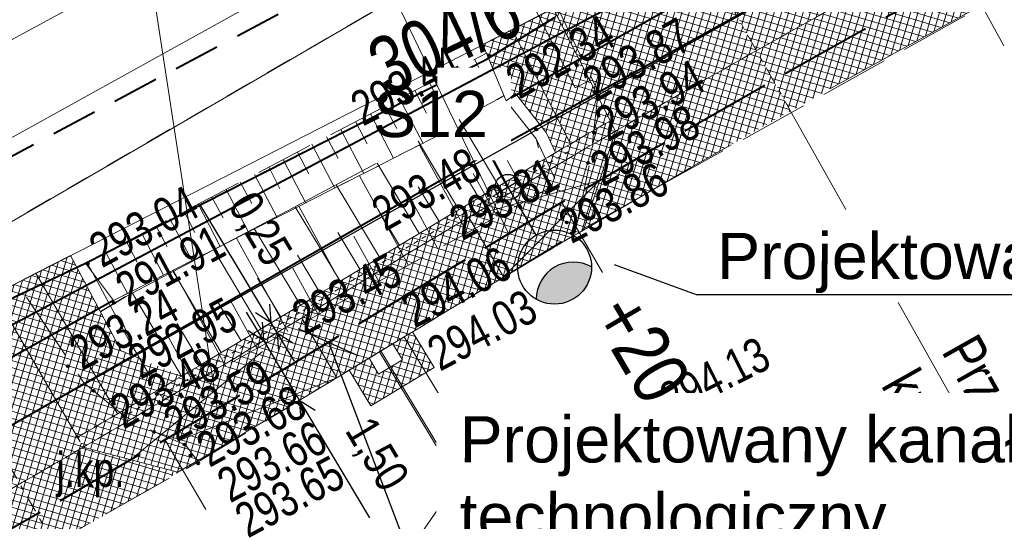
# Model space of a CAD drawing. Header units: metres. Extents: x 7437415 to 7437762, y 5556624 to 5556902.
# Tile 28 of 47: x 7437613 to 7437635, y 5556730 to 5556741. Entities that reach past the tile are written whole.
import ezdxf
from ezdxf import colors
from ezdxf.entities.mleader import LeaderData, LeaderLine
from ezdxf.math import Vec2, Vec3

# ---------------------------------------------------------------- set-up
doc = ezdxf.new("R2010")
doc.units = ezdxf.units.M
doc.header["$MEASUREMENT"] = 0
for name, pattern in [('0.5_0.5', [1.5, 0.5, -0.5, 0.5]), ('314-500', [2.5, 2, -0.5]), ('BUBZ01-500', [1.75, 1.25, -0.5]), ('DGN Style 2', [6.14715, 3.68829, -2.45886]), ('DGN Style 3', [8.60601, 6.14715, -2.45886]), ('DGN Style 4', [0.717182, 0.358367, -0.179184, 0.000447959, -0.179184]), ('EGBU01-500', [1, 0.5, -0.5]), ('KTCR02-500', [1.5, 1, -0.5]), ('KTJZ01-500', [2, 1.5, -0.5])]:
    doc.linetypes.add(name, pattern=pattern)
doc.layers.get('0').update_dxf_attribs({"color": 250, "lineweight": 5})
for name, color, linetype, lineweight in [('!!_robocza', 2, 'Continuous', 30), ('521-Kierunek linii-STPOW', 7, 'Continuous', 5), ('BUBZ01', 250, 'Continuous', 5), ('BUIB02_01', 250, 'Continuous', 5), ('BUIB05_01', 250, 'Continuous', 5), ('BUUD02_01', 250, 'Continuous', 5), ('D_balustrada', 7, '0.5_0.5', 20), ('D_kilometraz', 7, 'Continuous', 13), ('D_krawedz swobodna jezdni', 7, 'DGN Style 2', 20), ('D_kraweznik', 7, 'Continuous', 20), ('D_kraweznik obnizony', 7, 'DGN Style 2', 20), ('D_obrzeze', 7, 'Continuous', 20), ('D_odwodnienie liniowe_wpust', 36, 'Continuous', 20), ('D_opis trasy', 7, 'Continuous', 13), ('D_opisy', 7, 'Continuous', 13), ('D_osie', 1, 'DGN Style 4', 20), ('D_plantowanie', 102, 'DGN Style 2', 20), ('D_pobocze', 7, 'Continuous', 13), ('D_rampa', 7, 'DGN Style 2', 20), ('D_skarpa', 7, 'DGN Style 3', 20), ('D_skarpa-symbol', 7, 'Continuous', 20), ('D_wymiary', 7, 'Continuous', 13), ('D_zakres', 7, 'DGN Style 2', 13), ('DS_chodniki', 4, 'Continuous', 0), ('DS_nawierzchnia bitumiczna odtworzenie', 252, 'Continuous', 0), ('DS_pobocze', 1, 'Continuous', 0), ('DS_zjazdy kostka', 30, 'Continuous', 0), ('EGBD03', 250, 'Continuous', 5), ('EGBU01', 250, 'Continuous', 5), ('Elektryka_kanalizacja_technologiczna', 1, '314-500', 40), ('Elektryka_opisy_kabli', 7, 'Continuous', 13), ('Elektryka_opisy_slupow', 6, 'Continuous', 13), ('Elektryka_oswietlenie_zewnetrzne', 1, 'Continuous', 30), ('ELEKTRYKA_TRASY', 1, 'Continuous', 40), ('KTJZ01', 250, 'Continuous', 5), ('KTKR01', 250, 'Continuous', 5), ('KTOK05_01', 250, 'Continuous', 5), ('MPZP', 250, 'Continuous', 5), ('punkt wysokościowy sztuczny', 7, 'Continuous', 5), ('RTPW01', 250, 'Continuous', 5), ('RTPW02', 250, 'Continuous', 5), ('rzedne dla projektanta', 250, 'Continuous', 5), ('SUPT01', 250, 'Continuous', 5), ('SUPT_01', 250, 'Continuous', 5)]:
    doc.layers.add(name, color=color, linetype=linetype, lineweight=lineweight)
doc.layers.add('DS_niwelowanie', color=7, linetype='Continuous', lineweight=0, true_color=0x009c00)
doc.styles.add('ROMANS', font='arial.ttf', dxfattribs={"width": 0.8})
doc.styles.get("Standard").update_dxf_attribs({"font": 'txt.shx', "width": 0.75})
doc.styles.add('STYL_ARIAL', font='simplex.shx', dxfattribs={"width": 0.75, "oblique": 0.1})
doc.styles.add('Style-Arial Narrow', font='ARIALN.TTF')
doc.linetypes.add('KTOK05_01-500', pattern='A,3.75,[13,dgnlstyle-rozp_2015.shx,S=0.002778,R=0,X=0,Y=0],3.75', length=7.5)
doc.dimstyles.new('1-500', dxfattribs={"dimscale": 10, "dimtxt": 0.2, "dimasz": 0.07, "dimexe": 0, "dimexo": 0, "dimgap": 0.05, "dimtad": 1, "dimdec": 1, "dimzin": 0, "dimtxsty": 'ROMANS', "dimblk": 'ARCHTICK', "dimcen": 0.1, "dimclrt": 256, "dimadec": 0, "dimazin": 0, "dimtfac": 0.666667, "dimtdec": 1, "dimtofl": 0, "dimtmove": 1, "dimatfit": 2, "dimfxl": 0, "dimtolj": 1, "dimtzin": 0, "dimarcsym": 0})

# ---------------------------------------------------------------- blocks, each defined once
blk = doc.blocks.new('PW02')
at = {"layer": 'punkt wysokościowy sztuczny', "linetype": 'Continuous', "lineweight": 13}
h = blk.add_hatch(color=0, dxfattribs=at)
edge = h.paths.add_edge_path()
edge.add_arc((0, 0), 0.45, 0, 360)
blk = doc.blocks.new('521')
at = {"layer": '521-Kierunek linii-STPOW', "color": 30, "linetype": 'Continuous', "lineweight": 13}
for p, q in [((42.5, 0), (35.43, 7.07)), ((7.5, 0), (57.5, 0)), ((29.57, 0), (22.5, -7.07))]:
    blk.add_line(p, q, dxfattribs=at)
blk = doc.blocks.new('_None')
blk = doc.blocks.new('_Oblique')
at = {"color": 0, "linetype": 'ByBlock', "lineweight": -2}
blk.add_line((-5, -5), (5, 5), dxfattribs=at)
blk = doc.blocks.new('slup_oswietleniowy_3')
h = blk.add_hatch(color=256)
h.dxf.hatch_style = 1
h.paths.add_polyline_path([(3, -0.866, 0.267949), (3.5, 0, 0.267949), (3, 0.866, 0.57735)])
for p, q in [((0, 0.35), (0, -0.35)), ((-0.35, 0), (1.5, 0))]:
    blk.add_line(p, q)
for centre, radius in [((2.5, 0), 1), ((0, 0), 0.35)]:
    blk.add_circle(centre, radius)
blk.add_arc((3.5, 0), 1, 120, 240)
blk = doc.blocks.new('TerminatorOpen')
at = {"color": 0, "linetype": 'ByBlock', "lineweight": -2}
for q in [(-1, 0.5), (-1, 0), (-1, -0.5)]:
    blk.add_line((0, 0), q, dxfattribs=at)
blk = doc.blocks.new('*D50')
at = {"layer": 'D_wymiary', "color": 0, "lineweight": -2}
for p, q in [((7437618.546, 5556733.961), (7437618.361, 5556734.27)), ((7437618.676, 5556733.619), (7437618.576, 5556733.559)), ((7437618.731, 5556733.652), (7437619.501, 5556732.365)), ((7437619.447, 5556732.332), (7437619.347, 5556732.272)), ((7437619.686, 5556732.056), (7437621.022, 5556729.825))]:
    blk.add_line(p, q, dxfattribs=at)
at = {"layer": 'Defpoints', "color": 0}
for p in [(7437618.831, 5556733.712), (7437618.731, 5556733.652), (7437619.601, 5556732.425)]:
    blk.add_point(p, dxfattribs=at)
at = {"layer": 'D_wymiary', "color": 0, "lineweight": -2, "xscale": 0.36, "yscale": 0.36, "zscale": 0.36}
for p, rotation in [((7437618.731, 5556733.652), 300.9093945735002), ((7437619.501, 5556732.365), 120.9093945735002)]:
    blk.add_blockref('TerminatorOpen', p, dxfattribs=dict(at, rotation=rotation))
at = {"layer": 'D_wymiary', "insert": (7437621.138, 5556731.174), "char_height": 0.72, "attachment_point": 5, "rotation": 300.9094, "style": 'Style-Arial Narrow'}
blk.add_mtext('1,50', dxfattribs=at)
blk = doc.blocks.new('*D54')
at = {"layer": 'D_wymiary', "color": 0, "lineweight": -2}
for p, q in [((7437618.704, 5556734.347), (7437617.349, 5556736.606)), ((7437618.853, 5556734.016), (7437618.735, 5556733.946)), ((7437619.018, 5556733.824), (7437618.89, 5556734.039)), ((7437618.981, 5556733.802), (7437618.864, 5556733.732)), ((7437619.203, 5556733.515), (7437619.389, 5556733.207))]:
    blk.add_line(p, q, dxfattribs=at)
at = {"layer": 'Defpoints', "color": 0}
for p in [(7437619.007, 5556734.109), (7437619.136, 5556733.895), (7437619.018, 5556733.824)]:
    blk.add_point(p, dxfattribs=at)
at = {"layer": 'D_wymiary', "color": 0, "lineweight": -2, "xscale": 0.36, "yscale": 0.36, "zscale": 0.36}
for p, rotation in [((7437618.89, 5556734.039), 300.9678486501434), ((7437619.018, 5556733.824), 120.9678486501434)]:
    blk.add_blockref('TerminatorOpen', p, dxfattribs=dict(at, rotation=rotation))
at = {"layer": 'D_wymiary', "insert": (7437618.609, 5556736.046), "char_height": 0.72, "attachment_point": 5, "rotation": 300.9678, "style": 'Style-Arial Narrow'}
blk.add_mtext('0,25', dxfattribs=at)

msp = doc.modelspace()

# ---------------------------------------------------------------- hatches: boundary and pattern name
at = {"layer": 'DS_chodniki', "lineweight": 9}
h = msp.add_hatch(dxfattribs=at)
h.set_pattern_fill('CROSSHATCH', color=252, style=0, pattern_type=2)
h.set_pattern_definition([(73.4667, (7437618.72643, 5556732.85303), (-0.1437982, 0.0426858), []), (343.4667, (7437618.72643, 5556732.85303), (0.0426858, 0.1437982), [])])
h.paths.add_polyline_path([(7437621.772, 5556733.735, -0.003761), (7437625.649, 5556736.045), (7437626.346, 5556738.186, 0.005157), (7437620.995, 5556735.017), (7437620.457, 5556734.691, -0.004697), (7437614.826, 5556731.35), (7437616.872, 5556730.808, 0.00345), (7437621.022, 5556733.28), (7437621.234, 5556733.409), (7437621.267, 5556733.428), (7437621.523, 5556733.584)])
at = {"layer": 'DS_nawierzchnia bitumiczna odtworzenie', "lineweight": 9}
h = msp.add_hatch(dxfattribs=at)
h.set_pattern_fill('CROSSHATCH', color=252, style=0, pattern_type=2)
h.set_pattern_definition([(73.467, (7437622.13921, 5556733.07704), (-0.143798, 0.042686), []), (343.467, (7437622.13921, 5556733.07704), (0.042686, 0.143798), [])])
h.paths.add_polyline_path([(7437620.582, 5556733.014), (7437621.049, 5556732.244), (7437622.417, 5556733.073), (7437621.951, 5556733.843, 0.000174), (7437621.772, 5556733.735), (7437621.523, 5556733.584), (7437621.523, 5556733.584), (7437621.731, 5556733.242), (7437621.217, 5556732.931), (7437621.01, 5556733.273), (7437621.01, 5556733.273, -0.000357)])
at = {"layer": 'DS_niwelowanie', "lineweight": 9}
h = msp.add_hatch(dxfattribs=at)
h.set_pattern_fill('CROSSHATCH', color=252, style=0, pattern_type=2)
h.set_pattern_definition([(73.467, (7437624.73887, 5556738.88481), (-0.143798, 0.042686), []), (343.467, (7437624.73887, 5556738.88481), (0.042686, 0.143798), [])])
h.paths.add_polyline_path([(7437625.367, 5556737.907), (7437624.106, 5556740.385), (7437623.471, 5556740.06), (7437623.98, 5556738.84), (7437624.176, 5556738.995), (7437624.844, 5556738.152), (7437625.046, 5556737.719, -0.000308)])
h = msp.add_hatch(dxfattribs=at)
h.set_pattern_fill('CROSSHATCH', color=252, style=0, pattern_type=2)
h.set_pattern_definition([(73.467, (7437615.52929, 5556732.68103), (-0.143798, 0.042686), []), (343.467, (7437615.52929, 5556732.68103), (0.042686, 0.143798), [])])
h.paths.add_polyline_path([(7437616.951, 5556732.885), (7437615.646, 5556733.437), (7437614.546, 5556735.493), (7437613.799, 5556735.11), (7437615.564, 5556732.07, 0.001155)])
at = {"layer": 'DS_pobocze', "lineweight": 9}
h = msp.add_hatch(dxfattribs=at)
h.set_pattern_fill('CROSSHATCH', color=252, style=0, pattern_type=2)
h.set_pattern_definition([(73.467, (7437625.4091, 5556738.72291), (-0.143798, 0.042686), []), (343.467, (7437625.4091, 5556738.72291), (0.042686, 0.143798), [])])
h.paths.add_polyline_path([(7437626.233, 5556738.409), (7437624.996, 5556740.841), (7437624.106, 5556740.385), (7437625.367, 5556737.907, -0.00083)])
h = msp.add_hatch(dxfattribs=at)
h.set_pattern_fill('CROSSHATCH', color=252, style=0, pattern_type=2)
h.set_pattern_definition([(73.4667, (7437615.63495, 5556731.96676), (-0.1437982, 0.0426858), []), (343.4667, (7437615.63495, 5556731.96676), (0.0426858, 0.1437982), [])])
h.paths.add_polyline_path([(7437622.954, 5556736.486), (7437622.954, 5556736.485), (7437622.954, 5556736.486, 0.002019), (7437620.865, 5556735.231), (7437620.811, 5556735.198), (7437620.383, 5556734.939), (7437620.327, 5556734.905, -0.004697), (7437614.7, 5556731.566), (7437614.826, 5556731.35, 0.004697), (7437620.457, 5556734.691), (7437620.995, 5556735.017, -0.005157), (7437626.346, 5556738.186), (7437626.233, 5556738.409, 0.00315)])
h = msp.add_hatch(dxfattribs=at)
h.set_pattern_fill('CROSSHATCH', color=252, style=0, pattern_type=2)
h.set_pattern_definition([(73.467, (7437614.97035, 5556732.49711), (-0.143798, 0.042686), []), (343.467, (7437614.97035, 5556732.49711), (0.042686, 0.143798), [])])
h.paths.add_polyline_path([(7437614.7, 5556731.566, 0.000718), (7437615.564, 5556732.07), (7437613.799, 5556735.11), (7437612.907, 5556734.654)])
at = {"layer": 'DS_zjazdy kostka', "lineweight": 9}
h = msp.add_hatch(dxfattribs=at)
h.set_pattern_fill('CROSSHATCH', color=252, style=0, pattern_type=2)
h.set_pattern_definition([(73.4667, (7437629.82497, 5556741.43704), (-0.143798, 0.042686), []), (343.4667, (7437629.82497, 5556741.43704), (0.042686, 0.143798), [])])
h.paths.add_polyline_path([(7437629.394, 5556739.925, -0.002909), (7437632.461, 5556741.628), (7437632.338, 5556741.846), (7437631.127, 5556743.978), (7437628.01, 5556742.383)])
h = msp.add_hatch(dxfattribs=at)
h.set_pattern_fill('CROSSHATCH', color=252, style=0, pattern_type=2)
h.set_pattern_definition([(73.4667, (7437630.95998, 5556740.0536), (-0.1437982, 0.0426858), []), (343.4667, (7437630.95998, 5556740.0536), (0.0426858, 0.1437982), [])])
h.paths.add_polyline_path([(7437630.13, 5556738.618, -0.004664), (7437635.032, 5556741.317), (7437636.758, 5556742.247), (7437636.047, 5556743.567), (7437634.321, 5556742.638, 0.004664), (7437629.394, 5556739.925)])
h = msp.add_hatch(dxfattribs=at)
h.set_pattern_fill('CROSSHATCH', color=252, style=0, pattern_type=2)
h.set_pattern_definition([(73.4667, (7437627.60358, 5556740.15924), (-0.143798, 0.042686), []), (343.4667, (7437627.60358, 5556740.15924), (0.042686, 0.143798), [])])
h.paths.add_polyline_path([(7437626.346, 5556738.186, -0.002909), (7437629.394, 5556739.925), (7437628.01, 5556742.383), (7437624.996, 5556740.841), (7437626.233, 5556738.409)])
h = msp.add_hatch(dxfattribs=at)
h.set_pattern_fill('CROSSHATCH', color=252, style=0, pattern_type=2)
h.set_pattern_definition([(73.4667, (7437628.31847, 5556738.4013), (-0.143798, 0.042686), []), (343.4667, (7437628.31847, 5556738.4013), (0.042686, 0.143798), [])])
h.paths.add_polyline_path([(7437626.346, 5556738.186), (7437625.649, 5556736.045, -0.004306), (7437630.13, 5556738.618), (7437629.394, 5556739.925, 0.002909)])
h = msp.add_hatch(dxfattribs=at)
h.set_pattern_fill('CROSSHATCH', color=252, style=0, pattern_type=2)
h.set_pattern_definition([(73.4667, (7437612.66252, 5556731.68678), (-0.143798, 0.042686), []), (343.4667, (7437612.66252, 5556731.68678), (0.042686, 0.143798), [])])
h.paths.add_polyline_path([(7437614.826, 5556731.35), (7437614.7, 5556731.566), (7437612.907, 5556734.654), (7437610.73, 5556733.54), (7437610.119, 5556733.2), (7437611.947, 5556729.984), (7437612.071, 5556729.767, 0.002279)])
h = msp.add_hatch(dxfattribs=at)
h.set_pattern_fill('CROSSHATCH', color=252, style=0, pattern_type=2)
h.set_pattern_definition([(73.467, (7437613.97886, 5556729.85095), (-0.143798, 0.042686), []), (343.467, (7437613.97886, 5556729.85095), (0.042686, 0.143798), [])])
h.paths.add_polyline_path([(7437614.198, 5556729.255, 0.002209), (7437616.872, 5556730.808), (7437614.826, 5556731.35, -0.00114), (7437613.45, 5556730.556)])
h = msp.add_hatch(dxfattribs=at)
h.set_pattern_fill('CROSSHATCH', color=252, style=0, pattern_type=2)
h.set_pattern_definition([(73.467, (7437612.971, 5556729.04775), (-0.143798, 0.042686), []), (343.467, (7437612.971, 5556729.04775), (0.042686, 0.143798), [])])
h.paths.add_polyline_path([(7437612.071, 5556729.767), (7437611.51, 5556727.726, 0.002209), (7437614.198, 5556729.255), (7437613.45, 5556730.556, -0.00114)])

# ---------------------------------------------------------------- linework, layer by layer
at = {"layer": '!!_robocza'}
msp.add_line((7437615.738, 5556734.598), (7437615.198, 5556734.274), dxfattribs=at)
at = {"layer": 'BUBZ01', "color": 7, "linetype": 'BUBZ01-500', "lineweight": 13, "flags": 128}
for points in [[(7437615.48, 5556734.52), (7437614.87, 5556735.33), (7437623.55, 5556739.87), (7437623.98, 5556738.84), (7437615.48, 5556734.52)], [(7437623.98, 5556738.84), (7437624.63, 5556738.02), (7437624.9, 5556736.95), (7437616.56, 5556732.38), (7437615.9, 5556733.52), (7437615.48, 5556734.52), (7437623.98, 5556738.84)]]:
    msp.add_lwpolyline(points, close=True, dxfattribs=at)
at = {"layer": 'BUBZ01', "color": 7, "linetype": 'Continuous', "lineweight": 13, "flags": 128}
for points in [[(7437623.29, 5556739.74), (7437623.55, 5556739.24)], [(7437622.97, 5556739.56), (7437623.48, 5556738.59)], [(7437622.32, 5556739.23), (7437622.83, 5556738.25)], [(7437622.64, 5556739.39), (7437622.9, 5556738.91)], [(7437622, 5556739.06), (7437622.25, 5556738.57)], [(7437621.67, 5556738.89), (7437622.18, 5556737.92)], [(7437621.04, 5556738.56), (7437621.54, 5556737.6)], [(7437621.35, 5556738.72), (7437621.61, 5556738.24)], [(7437624.46, 5556736.71), (7437623.44, 5556738.57)], [(7437620.72, 5556738.39), (7437620.97, 5556737.91)], [(7437620.4, 5556738.22), (7437620.9, 5556737.27)], [(7437620.09, 5556738.06), (7437620.34, 5556737.59)], [(7437619.46, 5556737.73), (7437619.71, 5556737.26)], [(7437619.77, 5556737.9), (7437620.27, 5556736.95)], [(7437623.14, 5556735.98), (7437622.1, 5556737.88)], [(7437619.15, 5556737.57), (7437619.64, 5556736.63)], [(7437618.84, 5556737.41), (7437619.08, 5556736.94)], [(7437618.22, 5556737.08), (7437618.47, 5556736.62)], [(7437618.53, 5556737.25), (7437619.02, 5556736.32)], [(7437621.86, 5556735.29), (7437620.8, 5556737.22)], [(7437623.78, 5556736.34), (7437623.26, 5556737.27)], [(7437617.92, 5556736.92), (7437618.4, 5556736)], [(7437617.61, 5556736.76), (7437617.85, 5556736.31)], [(7437617.01, 5556736.45), (7437617.24, 5556735.99)], [(7437617.31, 5556736.61), (7437617.79, 5556735.69)], [(7437620.57, 5556734.58), (7437619.49, 5556736.56)], [(7437622.5, 5556735.64), (7437621.98, 5556736.6)], [(7437616.7, 5556736.29), (7437617.18, 5556735.38)], [(7437616.4, 5556736.13), (7437616.64, 5556735.68)], [(7437615.76, 5556735.79), (7437615.99, 5556735.35)], [(7437616.09, 5556735.97), (7437616.56, 5556735.07)], [(7437619.25, 5556733.85), (7437618.14, 5556735.87)], [(7437621.22, 5556734.93), (7437620.68, 5556735.91)], [(7437615.31, 5556735.56), (7437615.78, 5556734.67)], [(7437617.9, 5556733.11), (7437616.77, 5556735.18)], [(7437619.91, 5556734.22), (7437619.36, 5556735.22)], [(7437618.58, 5556733.49), (7437618.02, 5556734.51)], [(7437617.21, 5556732.74), (7437616.64, 5556733.78)]]:
    msp.add_lwpolyline(points, dxfattribs=at)
at = {"layer": 'BUIB02_01', "color": 7, "linetype": 'Continuous', "lineweight": 13}
msp.add_line((7437614.924, 5556735.315), (7437615.866, 5556733.555), dxfattribs=at)
at = {"layer": 'BUIB02_01', "color": 7, "linetype": 'Continuous', "lineweight": 13, "flags": 128}
msp.add_lwpolyline([(7437623.98, 5556738.84), (7437624.63, 5556738.02), (7437625.03, 5556737.16)], dxfattribs=at)
at = {"layer": 'BUIB05_01', "color": 7, "linetype": 'Continuous', "lineweight": 40}
for p, q in [((7437638.72, 5556747.18), (7437623.98, 5556738.84)), ((7437615.48, 5556734.52), (7437609, 5556730.91))]:
    msp.add_line(p, q, dxfattribs=at)
at = {"layer": 'BUUD02_01', "color": 7, "linetype": 'Continuous', "lineweight": 13, "flags": 128}
for points in [[(7437620.78, 5556748.37), (7437625.47, 5556739.12)], [(7437621.09, 5556748.52), (7437625.79, 5556739.28)], [(7437625.47, 5556739.12), (7437625.79, 5556739.28)]]:
    msp.add_lwpolyline(points, dxfattribs=at)
at = {"layer": 'D_kilometraz', "flags": 128}
for points in [[(7437634.746, 5556740.026), (7437633.911, 5556741.564)], [(7437626.065, 5556735.13), (7437625.18, 5556736.639)], [(7437617.479, 5556730.004), (7437616.593, 5556731.514)]]:
    msp.add_lwpolyline(points, dxfattribs=at)
at = {"layer": 'D_krawedz swobodna jezdni'}
for p, q in [((7437625.649, 5556736.045), (7437626.346, 5556738.186)), ((7437612.907, 5556734.654), (7437614.826, 5556731.35)), ((7437616.872, 5556730.808), (7437614.826, 5556731.35))]:
    msp.add_line(p, q, dxfattribs=at)
at = {"layer": 'D_kraweznik'}
msp.add_line((7437621.234, 5556733.409), (7437621.772, 5556733.735), dxfattribs=at)
at = {"layer": 'D_kraweznik', "extrusion": (0, 0, -1)}
msp.add_arc((-7437777.277, 5556477.184), 300, 58.77848, 59.64038, dxfattribs=at)
at = {"layer": 'D_kraweznik'}
msp.add_arc((7437439.812, 5557032.718), 350, 300.39004, 301.22152, dxfattribs=at)
at = {"layer": 'D_kraweznik obnizony', "extrusion": (0, 0, -1)}
msp.add_arc((-7437777.277, 5556477.184), 300, 59.64038, 61.69603, dxfattribs=at)
at = {"layer": 'D_kraweznik obnizony'}
msp.add_arc((7437439.812, 5557032.718), 350, 299.37761, 300.39004, dxfattribs=at)
at = {"layer": 'D_obrzeze'}
for p, q in [((7437624.996, 5556740.841), (7437626.346, 5556738.186)), ((7437620.457, 5556734.691), (7437620.995, 5556735.017))]:
    msp.add_line(p, q, dxfattribs=at)
msp.add_arc((7437439.812, 5557032.718), 348.5, 298.39337, 301.22152, dxfattribs=at)
at = {"layer": 'D_odwodnienie liniowe_wpust', "flags": 128}
msp.add_lwpolyline([(7437621.217, 5556732.931), (7437621.731, 5556733.242), (7437621.523, 5556733.584), (7437621.01, 5556733.273), (7437621.217, 5556732.931)], close=True, dxfattribs=at)
at = {"layer": 'D_opis trasy'}
for p, q in [((7437623.41, 5556731.032), (7437628.823, 5556731.559)), ((7437622.924, 5556730.62), (7437620.867, 5556727.643))]:
    msp.add_line(p, q, dxfattribs=at)
at = {"layer": 'D_opis trasy', "flags": 128}
for points in [[(7437621.772, 5556733.735), (7437623.41, 5556731.032)], [(7437621.234, 5556733.409), (7437622.924, 5556730.62)], [(7437628.823, 5556731.559), (7437633.361, 5556724.073)]]:
    msp.add_lwpolyline(points, dxfattribs=at)
at = {"layer": 'D_opisy'}
for p, q in [((7437630.13, 5556738.618), (7437644.67, 5556712.784)), ((7437621.266, 5556733.43), (7437629.508, 5556719.832))]:
    msp.add_line(p, q, dxfattribs=at)
at = {"layer": 'D_opisy', "flags": 128}
msp.add_lwpolyline([(7437617.73, 5556732.149), (7437616.253, 5556741.781), (7437601.909, 5556734.004), (7437610.566, 5556728.1)], dxfattribs=at)
at = {"layer": 'D_osie'}
for p, q in [((7437628.01, 5556742.383), (7437630.13, 5556738.618)), ((7437614.198, 5556729.255), (7437611.513, 5556733.927))]:
    msp.add_line(p, q, dxfattribs=at)
at = {"layer": 'D_plantowanie'}
for p, q in [((7437624.106, 5556740.385), (7437623.471, 5556740.06)), ((7437624.844, 5556738.152), (7437625.046, 5556737.719))]:
    msp.add_line(p, q, dxfattribs=at)
at = {"layer": 'D_plantowanie', "flags": 128}
msp.add_lwpolyline([(7437613.799, 5556735.11), (7437614.546, 5556735.493), (7437615.646, 5556733.437), (7437616.951, 5556732.885)], dxfattribs=at)
at = {"layer": 'D_pobocze', "flags": 128}
msp.add_lwpolyline([(7437612.907, 5556734.654), (7437613.799, 5556735.11), (7437615.564, 5556732.07)], dxfattribs=at)
at = {"layer": 'D_rampa'}
for p, q in [((7437623.165, 5556736.328), (7437625.998, 5556737.116)), ((7437625.998, 5556737.116), (7437623.923, 5556735.034)), ((7437623.923, 5556735.034), (7437623.165, 5556736.328)), ((7437615.849, 5556731.079), (7437619.563, 5556734.125)), ((7437620.311, 5556732.851), (7437619.563, 5556734.125)), ((7437620.311, 5556732.851), (7437615.849, 5556731.079))]:
    msp.add_line(p, q, dxfattribs=at)
at = {"layer": 'D_skarpa-symbol', "flags": 128}
for points in [[(7437621.239, 5556735.456), (7437620.297, 5556737.021)], [(7437622.525, 5556736.229), (7437622.076, 5556736.978)], [(7437620.383, 5556734.939), (7437619.409, 5556736.55)], [(7437621.668, 5556735.714), (7437621.204, 5556736.485)], [(7437619.527, 5556734.423), (7437618.527, 5556736.082)], [(7437620.811, 5556735.198), (7437620.332, 5556735.992)], [(7437618.67, 5556733.907), (7437617.649, 5556735.616)], [(7437619.955, 5556734.681), (7437619.462, 5556735.499)], [(7437617.811, 5556733.396), (7437616.768, 5556735.148)], [(7437619.098, 5556734.165), (7437618.593, 5556735.007)], [(7437616.951, 5556732.885), (7437615.889, 5556734.682)], [(7437618.24, 5556733.651), (7437617.725, 5556734.517)], [(7437617.381, 5556733.14), (7437616.855, 5556734.028)]]:
    msp.add_lwpolyline(points, dxfattribs=at)
at = {"layer": 'D_zakres', "flags": 128}
msp.add_lwpolyline([(7437620.582, 5556733.014), (7437621.049, 5556732.244), (7437622.417, 5556733.073), (7437621.951, 5556733.843)], dxfattribs=at)
at = {"layer": 'EGBD03', "color": 96, "linetype": 'Continuous', "lineweight": 13, "flags": 128}
for points in [[(7437610.22, 5556734.46), (7437630.48, 5556746.22)], [(7437631.6, 5556744.22), (7437610.73, 5556733.54)]]:
    msp.add_lwpolyline(points, dxfattribs=at)
at = {"layer": 'EGBU01', "color": 96, "linetype": 'EGBU01-500', "lineweight": 13, "flags": 128}
for points in [[(7437610.22, 5556734.46), (7437630.48, 5556746.22)], [(7437630.48, 5556746.22), (7437610.22, 5556734.46)]]:
    msp.add_lwpolyline(points, dxfattribs=at)
at = {"layer": 'Elektryka_kanalizacja_technologiczna', "extrusion": (0, 0, -1)}
msp.add_arc((-7437794.519, 5556448.494), 334.223, 58.80006, 62.54863, dxfattribs=at)
at = {"layer": 'Elektryka_kanalizacja_technologiczna'}
for centre, radius, start, end in [((7437435.823, 5557039.464), 357.087, 300.3946, 301.30874), ((7437418.516, 5557069.744), 391.962, 298.87475, 300.33737)]:
    msp.add_arc(centre, radius, start, end, dxfattribs=at)
at = {"layer": 'ELEKTRYKA_TRASY', "linetype": 'Continuous'}
for points in [[(7437624.016, 5556736.97), (7437623.608, 5556737.72), (7437647.306, 5556750.81), (7437647.715, 5556750.008)], [(7437600.555, 5556723.593), (7437600.216, 5556724.388), (7437623.608, 5556737.72), (7437624.016, 5556736.97)]]:
    msp.add_lwpolyline(points, dxfattribs=at)
at = {"layer": 'KTJZ01', "color": 7, "linetype": 'KTJZ01-500', "lineweight": 13, "flags": 128}
msp.add_lwpolyline([(7437625.46, 5556735.97), (7437625.8, 5556737.55), (7437625.97, 5556739.03), (7437625.05, 5556740.94)], dxfattribs=at)
msp.add_lwpolyline([(7437610.36, 5556732.56), (7437613.5, 5556734.74), (7437614.84, 5556732.74), (7437615.69, 5556732.04), (7437616.36, 5556731.68), (7437617.04, 5556731.4), (7437617.31, 5556731.03), (7437610.73, 5556727.32), (7437610.52, 5556727.76), (7437611.26, 5556730.17), (7437610.36, 5556732.56)], close=True, dxfattribs=at)
at = {"layer": 'KTKR01', "color": 7, "linetype": 'Continuous', "lineweight": 30, "flags": 128}
msp.add_lwpolyline([(7437745.592, 5556790.579), (7437726.23, 5556778.98), (7437695.47, 5556762.01), (7437674.41, 5556750.47), (7437664.08, 5556744.94), (7437648.13, 5556737.1), (7437639.91, 5556733.3), (7437636.91, 5556731.79), (7437624.22, 5556725.75)], dxfattribs=at)
at = {"layer": 'KTOK05_01', "color": 7, "linetype": 'KTOK05_01-500', "lineweight": 40, "flags": 128}
for points in [[(7437602.283, 5556754.159), (7437613.018, 5556734.451), (7437614.87, 5556735.33), (7437623.56, 5556739.74)], [(7437625.03, 5556740.64), (7437623.56, 5556739.74)]]:
    msp.add_lwpolyline(points, dxfattribs=at)
at = {"layer": 'rzedne dla projektanta', "color": 7, "linetype": 'Continuous', "lineweight": 40}
for centre in [(7437623.62, 5556739.81), (7437625.89, 5556739.03), (7437623.95, 5556738.96), (7437624.63, 5556738.22), (7437625.88, 5556738.15), (7437625.75, 5556737.5), (7437624.99, 5556736.93), (7437625.29, 5556736.21), (7437625.4, 5556735.98), (7437614.92, 5556735.32), (7437615.49, 5556734.47), (7437615.87, 5556733.55), (7437614.49, 5556733.1), (7437615.05, 5556732.57), (7437616.42, 5556732.5), (7437615.69, 5556732.04), (7437627.26, 5556732.1), (7437616.36, 5556731.68), (7437617.02, 5556731.41), (7437617.15, 5556731.17), (7437617.31, 5556731)]:
    msp.add_circle(centre, 0.0225, dxfattribs=at)
at = {"layer": 'SUPT_01', "color": 30, "linetype": 'Continuous', "lineweight": 13, "flags": 128}
msp.add_lwpolyline([(7437624.834, 5556744.449), (7437603.973, 5556732.899), (7437579.114, 5556719.1), (7437574.314, 5556716.425), (7437544.39, 5556702.175), (7437531.441, 5556696.093), (7437491.469, 5556686.466), (7437485.362, 5556685.024)], dxfattribs=at)

# ---------------------------------------------------------------- block references
at = {"layer": 'RTPW02', "color": 7, "linetype": 'Continuous', "lineweight": 13, "xscale": 0.1, "yscale": 0.1, "zscale": 0.1}
msp.add_blockref('PW02', (7437624.9, 5556736.95), dxfattribs=at)
at = {"layer": 'SUPT01', "color": 30, "linetype": 'Continuous', "lineweight": 13, "xscale": 0.1, "yscale": 0.1, "zscale": 0.1, "rotation": 31.355}
msp.add_blockref('521', (7437608.32, 5556734.44), dxfattribs=at)

# ---------------------------------------------------------------- texts
at = {"layer": 'D_kilometraz', "insert": (7437626.318, 5556734.498), "char_height": 1.2, "attachment_point": 4, "rotation": 300.3794, "line_spacing_factor": 1.6, "style": 'Style-Arial Narrow'}
msp.add_mtext('+20', dxfattribs=at)
at = {"layer": 'D_opis trasy', "insert": (7437633.363, 5556723.875), "char_height": 1.2, "attachment_point": 6, "rotation": 301.2215, "line_spacing_factor": 0.85, "style": 'Style-Arial Narrow'}
msp.add_mtext('PL\\Pkm 0+115.59', dxfattribs=at)
at = {"layer": 'D_opisy', "char_height": 0.9, "attachment_point": 1}
for s, insert, rotation in [('\\pt11;\\fArial|b0|i0|c238238|p39;Przebudowa zjazdu\\Pkm 0+125.27 (km 1+263.90, odc. ref. 050)', (7437634.17, 5556733.863), 299.3728), ('\\pt11;\\fArial|b0|i0|c238238|p39;Projektowany wpust\\Pkm 0+115', (7437624.657, 5556730.384), 301.2215)]:
    msp.add_mtext(s, dxfattribs=dict(at, insert=insert, rotation=rotation))
at = {"layer": 'EGBD03', "color": 96, "linetype": 'Continuous', "lineweight": 30, "insert": (7437621.417, 5556738.905), "char_height": 1.25, "attachment_point": 7, "rotation": 25.5859, "line_spacing_factor": 0.6}
msp.add_mtext('\\FWORKING_1250;\\H1x;\\W0.8;304/6', dxfattribs=at)
at = {"layer": 'KTJZ01', "color": 7, "linetype": 'Continuous', "lineweight": 13, "insert": (7437614.246, 5556730.266), "char_height": 0.75, "attachment_point": 7, "line_spacing_factor": 0.6}
msp.add_mtext('\\FWORKING_1250;\\H1x;\\W0.8;j.kp.', dxfattribs=at)
at = {"layer": 'RTPW01', "color": 7, "linetype": 'Continuous', "lineweight": 13, "insert": (7437623.037, 5556735.796), "char_height": 0.75, "attachment_point": 7, "rotation": 28.948, "line_spacing_factor": 0.6}
msp.add_mtext('\\FWORKING_1250;\\H1x;\\W0.8;293.81', dxfattribs=at)
at = {"layer": 'rzedne dla projektanta', "color": 7, "linetype": 'Continuous', "lineweight": 0, "char_height": 0.75, "attachment_point": 7, "line_spacing_factor": 0.6}
for s, insert, rotation in [('\\FWORKING_1250;\\H1x;\\W0.8; 292.34', (7437624.073, 5556738.742), 29.4738), ('\\FWORKING_1250;\\H1x;\\W0.8; 293.87', (7437625.735, 5556738.689), 29.4738), ('\\FWORKING_1250;\\H1x;\\W0.8; 293.44', (7437620.682, 5556738.17), 26.982), ('\\FWORKING_1250;\\H1x;\\W0.8; 293.94', (7437625.987, 5556737.835), 27.9211), ('\\FWORKING_1250;\\H1x;\\W0.8; 293.98', (7437625.878, 5556736.86), 27.9211), ('\\FWORKING_1250;\\H1x;\\W0.8; 293.48', (7437621.171, 5556735.885), 29.4738), ('\\FWORKING_1250;\\H1x;\\W0.8; 293.86', (7437625.198, 5556735.624), 27.9211), ('\\FWORKING_1250;\\H1x;\\W0.8; 293.04', (7437615.038, 5556735.1), 28.1703), ('\\FWORKING_1250;\\H1x;\\W0.8; 291.91', (7437615.608, 5556734.25), 28.1703), ('\\FWORKING_1250;\\H1x;\\W0.8; 294.06', (7437621.804, 5556733.798), 27.9211), ('\\FWORKING_1250;\\H1x;\\W0.8; 293.45', (7437619.43, 5556733.643), 28.3573), ('\\FWORKING_1250;\\H1x;\\W0.8; 293.24', (7437614.608, 5556732.88), 28.1703), ('\\FWORKING_1250;\\H1x;\\W0.8; 294.03', (7437622.354, 5556732.866), 27.9211), ('\\FWORKING_1250;\\H1x;\\W0.8; 292.95', (7437615.873, 5556732.69), 28.1703), ('\\FWORKING_1250;\\H1x;\\W0.8; 294.13', (7437627.373, 5556731.877), 26.8336), ('\\FWORKING_1250;\\H1x;\\W0.8; 293.48', (7437615.505, 5556731.61), 28.3573), ('\\FWORKING_1250;\\H1x;\\W0.8; 293.59', (7437616.652, 5556731.34), 28.3573), ('\\FWORKING_1250;\\H1x;\\W0.8; 293.68', (7437617.365, 5556730.787), 28.3573), ('\\FWORKING_1250;\\H1x;\\W0.8; 293.66', (7437617.813, 5556730.017), 28.3573), ('\\FWORKING_1250;\\H1x;\\W0.8; 293.65', (7437618.196, 5556729.258), 28.3573)]:
    msp.add_mtext(s, dxfattribs=dict(at, insert=insert, rotation=rotation))

# ---------------------------------------------------------------- dimensions: what is measured, and where the dimension line sits
at = {"layer": 'D_wymiary'}
for base, p1, p2, angle, picture, middle in [((7437619.018, 5556733.824), (7437619.007, 5556734.109), (7437619.136, 5556733.895), 300.9678, '*D54', (7437617.93, 5556735.638)), ((7437618.731, 5556733.652), (7437619.601, 5556732.425), (7437618.831, 5556733.712), 120.9094, '*D50', (7437620.458, 5556730.767))]:
    dim = msp.add_linear_dim(base=base, p1=p1, p2=p2, angle=angle, dimstyle='1-500', override={"dimscale": 1, "dimtxt": 0.72, "dimasz": 0.36, "dimexe": 0.18, "dimexo": 0.18, "dimgap": 0.36, "dimdec": 2, "dimzin": 3, "dimtxsty": 'Style-Arial Narrow', "dimblk": 'TerminatorOpen', "dimcen": 0.36, "dimtdec": 2, "dimtofl": 1, "dimtmove": 0, "dimatfit": 1, "dimfrac": 2, "dimtolj": 0, "dimtzin": 3}, dxfattribs=at)
    dim.commit()
    dim.dimension.update_dxf_attribs({"geometry": picture, "text_midpoint": middle, "dimtype": 160})

# ---------------------------------------------------------------- next in the draw order: texts
at = {"layer": 'Elektryka_opisy_slupow', "linetype": 'Continuous', "lineweight": 13, "insert": (7437623.58, 5556739.056), "char_height": 1, "width": 0.59056, "attachment_point": 3, "style": 'STYL_ARIAL', "bg_fill": 2}
msp.add_mtext('{\\fArial|b0|i0|c238|p34;\\W1;S12}', dxfattribs=at)

# ---------------------------------------------------------------- next in the draw order: linework, layer by layer
at = {"layer": '!!_robocza'}
msp.add_line((7437623.781, 5556738.87), (7437623.933, 5556738.952), dxfattribs=at)
at = {"layer": 'BUIB02_01', "color": 212, "linetype": 'Continuous', "lineweight": 40, "flags": 128}
msp.add_lwpolyline([(7437471.018, 5556680.168), (7437490.105, 5556682.798), (7437506.941, 5556685.963), (7437514.516, 5556687.29), (7437530.92, 5556693.586), (7437543.72, 5556699.172), (7437579.76, 5556716.205), (7437631.582, 5556743.722), (7437615.039, 5556772.576)], dxfattribs=at)
at = {"layer": 'D_balustrada', "ltscale": 0.1, "flags": 128}
msp.add_lwpolyline([(7437615.627, 5556731.962, 0.00398), (7437620.392, 5556734.798), (7437620.93, 5556735.124, -0.004333), (7437625.423, 5556737.795)], format="xyb", dxfattribs=at)
at = {"layer": 'D_obrzeze', "extrusion": (0, 0, -1)}
msp.add_arc((-7437777.277, 5556477.184), 301.5, 58.77848, 61.69603, dxfattribs=at)
at = {"layer": 'D_opisy', "flags": 128}
msp.add_lwpolyline([(7437643.339, 5556746.701), (7437633.122, 5556754.618), (7437618.777, 5556746.84), (7437624.045, 5556735.942)], dxfattribs=at)
at = {"layer": 'D_plantowanie'}
for p, q in [((7437623.471, 5556740.06), (7437623.98, 5556738.84)), ((7437623.98, 5556738.84), (7437624.176, 5556738.995)), ((7437624.176, 5556738.995), (7437624.844, 5556738.152))]:
    msp.add_line(p, q, dxfattribs=at)
at = {"layer": 'D_pobocze', "flags": 128}
msp.add_lwpolyline([(7437624.996, 5556740.841), (7437624.106, 5556740.385), (7437625.367, 5556737.907)], dxfattribs=at)
msp.add_lwpolyline([(7437614.7, 5556731.566, 0.004697), (7437620.327, 5556734.905), (7437620.865, 5556735.231, -0.005168), (7437626.233, 5556738.409)], format="xyb", dxfattribs=at)
at = {"layer": 'D_skarpa', "flags": 128}
msp.add_lwpolyline([(7437615.738, 5556734.598), (7437615.883, 5556734.678), (7437616.32, 5556734.91), (7437616.757, 5556735.143), (7437617.195, 5556735.375), (7437617.632, 5556735.607), (7437618.07, 5556735.839), (7437618.507, 5556736.071), (7437618.945, 5556736.304), (7437619.383, 5556736.536), (7437619.825, 5556736.771), (7437620.272, 5556737.008), (7437620.72, 5556737.246), (7437621.167, 5556737.483), (7437621.615, 5556737.721), (7437622.062, 5556737.958), (7437622.509, 5556738.195), (7437622.956, 5556738.433), (7437623.404, 5556738.67), (7437623.781, 5556738.87)], dxfattribs=at)
at = {"layer": 'D_skarpa-symbol', "flags": 128}
for points in [[(7437623.815, 5556736.994), (7437622.963, 5556738.436)], [(7437622.954, 5556736.485), (7437622.074, 5556737.964)], [(7437622.096, 5556735.971), (7437621.184, 5556737.492)], [(7437623.385, 5556736.74), (7437622.951, 5556737.47)]]:
    msp.add_lwpolyline(points, dxfattribs=at)
at = {"layer": 'KTJZ01', "color": 7, "linetype": 'KTJZ01-500', "lineweight": 13, "flags": 128}
msp.add_lwpolyline([(7437487.24, 5556665.88), (7437500.01, 5556668.65), (7437509.93, 5556671.34), (7437514.81, 5556672.66), (7437528.54, 5556677.57), (7437546.18, 5556685.08), (7437562.31, 5556693.39), (7437575.78, 5556700.17), (7437584.6, 5556705.2), (7437599.33, 5556712.79), (7437607.41, 5556717.03), (7437624.22, 5556725.75), (7437636.91, 5556731.79), (7437639.91, 5556733.3), (7437648.13, 5556737.1), (7437664.08, 5556744.94), (7437674.41, 5556750.47), (7437695.47, 5556762.01), (7437726.23, 5556778.98), (7437745.592, 5556790.579), (7437740.524, 5556799.89), (7437726.071, 5556794.065), (7437721.424, 5556793.261), (7437718.653, 5556793.684), (7437716.454, 5556794.853), (7437714.78, 5556796.65), (7437713.44, 5556798.18), (7437704.05, 5556814.76), (7437696.46, 5556806.77), (7437698.53, 5556806.84), (7437700.74, 5556806.26), (7437702.79, 5556804.94), (7437704.06, 5556803.16), (7437709.44, 5556793.77), (7437711.44, 5556790.12), (7437712.13, 5556787.63), (7437712.21, 5556785.35), (7437711.59, 5556783.66), (7437709.87, 5556781.76), (7437701.28, 5556777.09), (7437699.42, 5556776.48), (7437697.78, 5556776.19), (7437695.76, 5556776.41), (7437693.65, 5556777.51), (7437692.09, 5556778.89), (7437690.49, 5556781.22), (7437685.25, 5556778.28), (7437686.1, 5556775.03), (7437686.085, 5556773.72), (7437685.81, 5556772.51), (7437685.3, 5556771.32), (7437684.475, 5556769.98), (7437683.43, 5556768.68), (7437682.12, 5556767.23), (7437680.52, 5556765.9), (7437679.609, 5556765.424), (7437667.4, 5556758.73), (7437656.58, 5556752.94), (7437646.03, 5556747.24), (7437635.04, 5556741.31), (7437625.46, 5556735.97), (7437617.31, 5556731.03), (7437610.73, 5556727.32), (7437599.83, 5556721.28), (7437592.56, 5556717.41), (7437581.48, 5556711.39), (7437572.19, 5556706.38), (7437570.63, 5556705.57), (7437559.43, 5556699.57), (7437555.27, 5556697.37), (7437547.58, 5556693.6), (7437542.1, 5556690.99), (7437536.78, 5556688.64), (7437527.13, 5556684.56), (7437524.75, 5556685.69), (7437522.99, 5556687.15), (7437521.44, 5556689.45), (7437520.46, 5556691.39), (7437515.43, 5556689.51), (7437516.09, 5556686.202), (7437515.98, 5556684.5), (7437514.73, 5556681.38), (7437513.55, 5556680.28), (7437512.1, 5556679.32), (7437507.87, 5556678.13), (7437498.81, 5556675.82), (7437492.9, 5556674.29)], dxfattribs=at)
at = {"layer": 'MPZP', "color": 212, "linetype": 'KTCR02-500', "lineweight": 40, "flags": 128}
msp.add_lwpolyline([(7437738.295, 5556803.984), (7437715.191, 5556791.784), (7437661.349, 5556763.226), (7437574.511, 5556717.006), (7437530.05, 5556696.506), (7437525.798, 5556698.029), (7437514.19, 5556719.761)], dxfattribs=at)

# ---------------------------------------------------------------- next in the draw order: block references
at = {"layer": 'Elektryka_oswietlenie_zewnetrzne', "linetype": 'Continuous', "xscale": 0.8, "yscale": 0.8, "zscale": 0.001, "rotation": 300.3159171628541}
msp.add_blockref('slup_oswietleniowy_3', (7437624.016, 5556736.97), dxfattribs=at)

# ---------------------------------------------------------------- next in the draw order: leaders
at = {"layer": 'Elektryka_opisy_kabli', "linetype": 'Continuous', "lineweight": 13}
ml = msp.add_multileader_mtext('Standard', dxfattribs=at)
ml.set_content('{\\fArial|b0|i0|c238|p34;\\W1;Projektowany}', color=256, style='STYL_ARIAL')
ml.set_leader_properties()
ml.set_arrow_properties(name='NONE')
ml.build(insert=Vec2(0, 0))
ml.multileader.update_dxf_attribs({"text_left_attachment_type": 5, "text_right_attachment_type": 5, "dogleg_length": 0.36, "arrow_head_size": 0.1})
ctx = ml.context
ctx.base_point, ctx.char_height, ctx.arrow_head_size, ctx.landing_gap_size, ctx.plane_origin = Vec3(7437628.451, 5556734.652), 1, 0.1, 0.09, Vec3(7437580.403, 5556699.763)
ctx.left_attachment, ctx.right_attachment = 5, 5
notes = []
notes.append((ctx, [(0, (1, 1, 0), (7437628.091, 5556734.652), (1, 0), 0.36, [(0, [(7437626.312, 5556735.297)], 0, [])])]))
ctx.mtext.insert, ctx.mtext.line_spacing_style, ctx.mtext.flow_direction = Vec3(7437628.541, 5556735.985), 2, 5
ctx.mtext.has_bg_fill, ctx.mtext.bg_color, ctx.mtext.bg_scale_factor, ctx.mtext.bg_transparency, ctx.mtext.use_window_bg_color = 1, -1027028792, 1.5, 0, 1
for ctx, leaders in notes:
    for number, flags, end, landing, length, lines in leaders:
        leader = LeaderData()
        leader.index, (leader.has_last_leader_line, leader.has_dogleg_vector, leader.attachment_direction) = number, flags
        leader.last_leader_point, leader.dogleg_vector, leader.dogleg_length = Vec3(end), Vec3(landing), length
        for number, points, colour, breaks in lines:
            line = LeaderLine()
            line.index, line.vertices, line.color, line.breaks = number, Vec3.list(points), colors.encode_raw_color(colour), breaks
            leader.lines.append(line)
        ctx.leaders.append(leader)

# ---------------------------------------------------------------- next in the draw order: leaders
ml = msp.add_multileader_mtext('Standard', dxfattribs=at)
ml.set_content('{\\fArial|b0|i0|c238|p34;\\W1;Kabel pod wjazdami \\Pchronić w rurze \\PDVK ɸ75 niebieskiej}', color=256, style='STYL_ARIAL')
ml.set_leader_properties()
ml.set_arrow_properties(name='OBLIQUE')
ml.build(insert=Vec2(0, 0))
ml.multileader.update_dxf_attribs({"text_left_attachment_type": 5, "text_right_attachment_type": 5, "dogleg_length": 0.36, "arrow_head_size": 0.1})
ctx = ml.context
ctx.base_point, ctx.char_height, ctx.arrow_head_size, ctx.landing_gap_size, ctx.plane_origin = Vec3(7437605.671, 5556749.379), 1, 0.1, 0.09, Vec3(7437546.822, 5556721.11)
ctx.left_attachment, ctx.right_attachment, ctx.text_align_type = 5, 5, 2
notes = []
notes.append((ctx, [(1, (1, 1, 0), (7437618.518, 5556749.379), (-1, 0), 0.36, [(1, [(7437612.519, 5556731.399), (7437631.489, 5556742.073)], 0, [])])]))
ctx.mtext.insert, ctx.mtext.alignment, ctx.mtext.line_spacing_style, ctx.mtext.flow_direction = Vec3(7437618.068, 5556754.045), 3, 2, 5
ctx.mtext.has_bg_fill, ctx.mtext.bg_color, ctx.mtext.bg_scale_factor, ctx.mtext.bg_transparency, ctx.mtext.use_window_bg_color = 1, -1027028792, 1.5, 0, 1
for ctx, leaders in notes:
    for number, flags, end, landing, length, lines in leaders:
        leader = LeaderData()
        leader.index, (leader.has_last_leader_line, leader.has_dogleg_vector, leader.attachment_direction) = number, flags
        leader.last_leader_point, leader.dogleg_vector, leader.dogleg_length = Vec3(end), Vec3(landing), length
        for number, points, colour, breaks in lines:
            line = LeaderLine()
            line.index, line.vertices, line.color, line.breaks = number, Vec3.list(points), colors.encode_raw_color(colour), breaks
            leader.lines.append(line)
        ctx.leaders.append(leader)

# ---------------------------------------------------------------- next in the draw order: leaders
ml = msp.add_multileader_mtext('Standard', dxfattribs=at)
ml.set_content('{\\fArial|b0|i0|c238|p34;\\W1;Projektowany kanał\\Ptechnologiczny\\PKTp1}', color=256, style='STYL_ARIAL')
ml.set_leader_properties()
ml.set_arrow_properties(name='OBLIQUE')
ml.build(insert=Vec2(0, 0))
ml.multileader.update_dxf_attribs({"text_left_attachment_type": 5, "text_right_attachment_type": 5, "dogleg_length": 0.36, "arrow_head_size": 0.1})
ctx = ml.context
ctx.base_point, ctx.char_height, ctx.arrow_head_size, ctx.landing_gap_size, ctx.plane_origin = Vec3(7437622.878, 5556727.354), 1, 0.1, 0.09, Vec3(7437572.978, 5556700.462)
ctx.left_attachment, ctx.right_attachment = 5, 5
notes = []
notes.append((ctx, [(0, (1, 1, 0), (7437622.518, 5556727.354), (1, 0), 0.36, [(0, [(7437620.131, 5556733.618)], 0, [])])]))
ctx.mtext.insert, ctx.mtext.line_spacing_style, ctx.mtext.flow_direction = Vec3(7437622.968, 5556732.02), 2, 5
ctx.mtext.has_bg_fill, ctx.mtext.bg_color, ctx.mtext.bg_scale_factor, ctx.mtext.bg_transparency, ctx.mtext.use_window_bg_color = 1, -1027028792, 1.5, 0, 1
for ctx, leaders in notes:
    for number, flags, end, landing, length, lines in leaders:
        leader = LeaderData()
        leader.index, (leader.has_last_leader_line, leader.has_dogleg_vector, leader.attachment_direction) = number, flags
        leader.last_leader_point, leader.dogleg_vector, leader.dogleg_length = Vec3(end), Vec3(landing), length
        for number, points, colour, breaks in lines:
            line = LeaderLine()
            line.index, line.vertices, line.color, line.breaks = number, Vec3.list(points), colors.encode_raw_color(colour), breaks
            leader.lines.append(line)
        ctx.leaders.append(leader)

doc.saveas('drawing.dxf')
